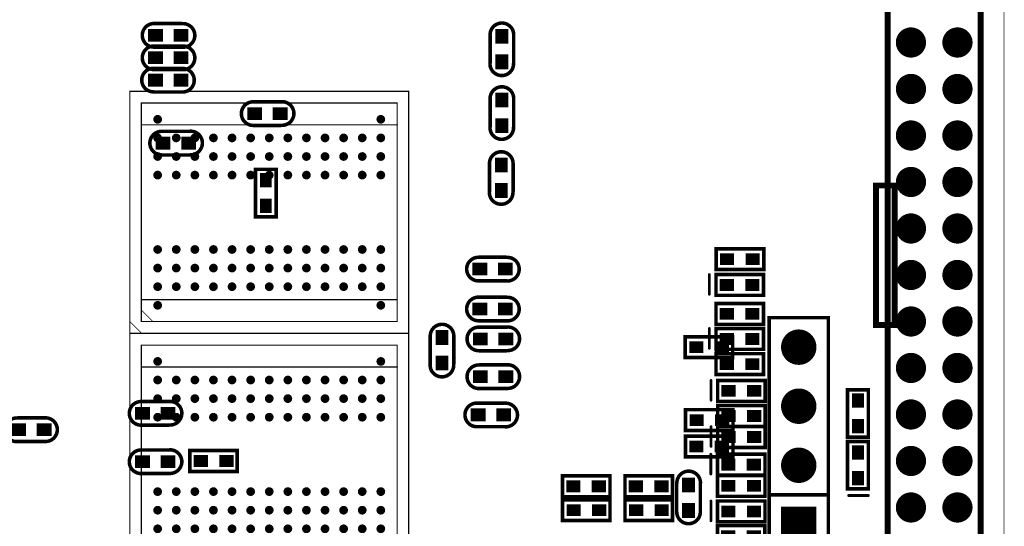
# Model space of a CAD drawing. Extents: x 68 to 180, y 55 to 144.
# Tile 24 of 27: x 138 to 180, y 79 to 101. Entities that reach past the tile are written whole.
import ezdxf

# ---------------------------------------------------------------- set-up
doc = ezdxf.new("R2010")
doc.units = 0
doc.header["$MEASUREMENT"] = 0
doc.layers.get('0').update_dxf_attribs({"linetype": 'CONTINUOUS'})
for name, color, linetype in [('BOARD_OUTLINE_00', 2, 'CONTINUOUS'), ('DRIL_PLTE_THRU_01', 16, 'CONTINUOUS'), ('DRIL_PLTE_THRU_02', 4, 'CONTINUOUS'), ('DRIL_PLTE_THRU_03', 96, 'CONTINUOUS'), ('DRIL_PLTE_THRU_04', 136, 'CONTINUOUS'), ('DRIL_PLTE_THRU_05', 34, 'CONTINUOUS'), ('DRIL_PLTE_THRU_06', 176, 'CONTINUOUS'), ('DRIL_SYMBOL', 2, 'CONTINUOUS'), ('PADS_BOT', 5, 'CONTINUOUS'), ('PADS_INNER', 1, 'CONTINUOUS'), ('PADS_TOP', 1, 'CONTINUOUS'), ('PART_BOT_2DLINE_00', 253, 'CONTINUOUS'), ('PART_TOP_2DLINE_00', 67, 'CONTINUOUS')]:
    doc.layers.add(name, color=color, linetype=linetype)

# ---------------------------------------------------------------- blocks, each defined once
blk = doc.blocks.new('BOARD_5728')
at = {"layer": 'BOARD_OUTLINE_00', "const_width": 0.0254}
blk.add_lwpolyline([(0, -12.664, -0.306685), (1, -11.664), (110.44, -11.664, -0.233627), (111.44, -12.664), (111.44, -92.464, -0.199366), (110.44, -93.464), (1, -93.464, -0.298113), (0, -92.464), (0, -85.073), (12, -85.073), (12, -50.989), (2.337, -50.989), (2.356, -32.194), (0, -32.194)], format="xyb", close=True, dxfattribs=at)
blk = doc.blocks.new('SMOOTH_0$1524')
at = {"const_width": 0.0762}
blk.add_lwpolyline([(-0.0381, 0, 1), (0.0381, 0, 1)], format="xyb", close=True, dxfattribs=at)
blk = doc.blocks.new('PART_BODY_BOT_5731')
at = {"layer": 'PART_BOT_2DLINE_00', "const_width": 0.152}
blk.add_lwpolyline([(-1.028, -0.449), (-1.028, 0.446), (1.015, 0.446), (1.015, -0.449)], close=True, dxfattribs=at)
at = {"layer": 'PART_BOT_2DLINE_00'}
for p in [(-1.028, 0.446), (1.015, 0.446), (-1.028, -0.449), (1.015, -0.449)]:
    blk.add_blockref('SMOOTH_0$1524', p, dxfattribs=at)
blk = doc.blocks.new('DRIL_HOLE_0')
blk.add_lwpolyline([(0, 0, 1), (0, 0, 1)], format="xyb", close=True)
blk = doc.blocks.new('PAD_0')
blk.add_lwpolyline([(0, 0, 1), (0, 0, 1)], format="xyb", close=True)
blk = doc.blocks.new('PAD_1')
at = {"const_width": 0.508}
blk.add_lwpolyline([(-0.305, 0), (0.305, 0)], dxfattribs=at)
blk = doc.blocks.new('STK_BOT_14')
at = {"layer": 'DRIL_PLTE_THRU_01'}
blk.add_blockref('DRIL_HOLE_0', (0, 0), dxfattribs=at)
at = {"layer": 'DRIL_PLTE_THRU_02'}
blk.add_blockref('DRIL_HOLE_0', (0, 0), dxfattribs=at)
at = {"layer": 'DRIL_PLTE_THRU_03'}
blk.add_blockref('DRIL_HOLE_0', (0, 0), dxfattribs=at)
at = {"layer": 'DRIL_PLTE_THRU_04'}
blk.add_blockref('DRIL_HOLE_0', (0, 0), dxfattribs=at)
at = {"layer": 'DRIL_PLTE_THRU_05'}
blk.add_blockref('DRIL_HOLE_0', (0, 0), dxfattribs=at)
at = {"layer": 'DRIL_PLTE_THRU_06'}
blk.add_blockref('DRIL_HOLE_0', (0, 0), dxfattribs=at)
at = {"layer": 'PADS_BOT'}
blk.add_blockref('PAD_1', (0, 0), dxfattribs=at)
at = {"layer": 'PADS_INNER'}
blk.add_blockref('PAD_0', (0, 0), dxfattribs=at)
at = {"layer": 'PADS_TOP'}
blk.add_blockref('PAD_0', (0, 0), dxfattribs=at)
blk = doc.blocks.new('SYM_BOT_14')
for name, p in [('PART_BODY_BOT_5731', (0, 0)), ('STK_BOT_14', (-0.55, 0)), ('STK_BOT_14', (0.55, 0))]:
    blk.add_blockref(name, p)
blk = doc.blocks.new('PART_BOT_7')
blk.add_blockref('SYM_BOT_14', (0, 0))
blk = doc.blocks.new('PART_BOT_8')
blk.add_blockref('SYM_BOT_14', (0, 0))
blk = doc.blocks.new('PART_BODY_TOP_5733')
at = {"layer": 'PART_TOP_2DLINE_00', "const_width": 0.152}
blk.add_lwpolyline([(-1.27, -1.27), (-1.27, 1.27), (8.89, 1.27), (8.89, -1.27)], close=True, dxfattribs=at)
blk.add_lwpolyline([(1.27, -1.27), (1.27, 1.27)], dxfattribs=at)
at = {"layer": 'PART_TOP_2DLINE_00'}
for p in [(-1.27, 1.27), (1.27, 1.27), (8.89, 1.27), (-1.27, -1.27), (1.27, -1.27), (8.89, -1.27)]:
    blk.add_blockref('SMOOTH_0$1524', p, dxfattribs=at)
blk = doc.blocks.new('DRIL_SYMBOL_1$016')
at = {"layer": 'DRIL_SYMBOL', "const_width": 0.0508}
for points in [[(-0.254, 0), (0.254, 0)], [(0, -0.254), (0, 0.254)]]:
    blk.add_lwpolyline(points, dxfattribs=at)
blk = doc.blocks.new('DRIL_HOLE_1$016')
at = {"const_width": 0.508}
blk.add_lwpolyline([(-0.254, 0, 1), (0.254, 0, 1)], format="xyb", close=True, dxfattribs=at)
blk.add_blockref('DRIL_SYMBOL_1$016', (0, 0))
blk = doc.blocks.new('PAD_5')
at = {"const_width": 1.524}
blk.add_lwpolyline([(-0.762, 0), (0.762, 0)], dxfattribs=at)
blk = doc.blocks.new('STK_TOP_18')
at = {"layer": 'DRIL_PLTE_THRU_01'}
blk.add_blockref('DRIL_HOLE_1$016', (0, 0), dxfattribs=at)
at = {"layer": 'DRIL_PLTE_THRU_02'}
blk.add_blockref('DRIL_HOLE_1$016', (0, 0), dxfattribs=at)
at = {"layer": 'DRIL_PLTE_THRU_03'}
blk.add_blockref('DRIL_HOLE_1$016', (0, 0), dxfattribs=at)
at = {"layer": 'DRIL_PLTE_THRU_04'}
blk.add_blockref('DRIL_HOLE_1$016', (0, 0), dxfattribs=at)
at = {"layer": 'DRIL_PLTE_THRU_05'}
blk.add_blockref('DRIL_HOLE_1$016', (0, 0), dxfattribs=at)
at = {"layer": 'DRIL_PLTE_THRU_06'}
blk.add_blockref('DRIL_HOLE_1$016', (0, 0), dxfattribs=at)
at = {"layer": 'PADS_BOT'}
blk.add_blockref('PAD_5', (0, 0), dxfattribs=at)
at = {"layer": 'PADS_INNER'}
blk.add_blockref('PAD_5', (0, 0), dxfattribs=at)
at = {"layer": 'PADS_TOP'}
blk.add_blockref('PAD_5', (0, 0), dxfattribs=at)
blk = doc.blocks.new('PAD_6')
at = {"const_width": 0.762}
blk.add_lwpolyline([(0, -0.381, 1), (0, 0.381, 1)], format="xyb", close=True, dxfattribs=at)
blk = doc.blocks.new('STK_TOP_17')
at = {"layer": 'DRIL_PLTE_THRU_01'}
blk.add_blockref('DRIL_HOLE_1$016', (0, 0), dxfattribs=at)
at = {"layer": 'DRIL_PLTE_THRU_02'}
blk.add_blockref('DRIL_HOLE_1$016', (0, 0), dxfattribs=at)
at = {"layer": 'DRIL_PLTE_THRU_03'}
blk.add_blockref('DRIL_HOLE_1$016', (0, 0), dxfattribs=at)
at = {"layer": 'DRIL_PLTE_THRU_04'}
blk.add_blockref('DRIL_HOLE_1$016', (0, 0), dxfattribs=at)
at = {"layer": 'DRIL_PLTE_THRU_05'}
blk.add_blockref('DRIL_HOLE_1$016', (0, 0), dxfattribs=at)
at = {"layer": 'DRIL_PLTE_THRU_06'}
blk.add_blockref('DRIL_HOLE_1$016', (0, 0), dxfattribs=at)
at = {"layer": 'PADS_BOT'}
blk.add_blockref('PAD_6', (0, 0), dxfattribs=at)
at = {"layer": 'PADS_INNER'}
blk.add_blockref('PAD_6', (0, 0), dxfattribs=at)
at = {"layer": 'PADS_TOP'}
blk.add_blockref('PAD_6', (0, 0), dxfattribs=at)
blk = doc.blocks.new('SYM_TOP_16')
for name, p in [('PART_BODY_TOP_5733', (0, 0)), ('STK_TOP_18', (0, 0)), ('STK_TOP_17', (2.54, 0)), ('STK_TOP_17', (5.08, 0)), ('STK_TOP_17', (7.62, 0))]:
    blk.add_blockref(name, p)
blk = doc.blocks.new('PART_TOP_13')
blk.add_blockref('SYM_TOP_16', (0, 0))
blk = doc.blocks.new('SMOOTH_0$254')
at = {"const_width": 0.127}
blk.add_lwpolyline([(-0.0635, 0, 1), (0.0635, 0, 1)], format="xyb", close=True, dxfattribs=at)
blk = doc.blocks.new('PART_BODY_TOP_5742')
at = {"layer": 'PART_TOP_2DLINE_00', "const_width": 0.254}
for points in [[(-1, 2), (3, 2), (3, -24), (-1, -24)], [(-1.5, -8.15), (-0.7, -8.15), (-0.7, -14.15), (-1.5, -14.15)]]:
    blk.add_lwpolyline(points, close=True, dxfattribs=at)
at = {"layer": 'PART_TOP_2DLINE_00'}
for p in [(-1, 2), (3, 2), (-1.5, -8.15), (-0.7, -8.15), (-1.5, -14.15), (-0.7, -14.15), (-1, -24), (3, -24)]:
    blk.add_blockref('SMOOTH_0$254', p, dxfattribs=at)
blk = doc.blocks.new('DRIL_SYMBOL_0$8')
at = {"layer": 'DRIL_SYMBOL', "const_width": 0.0508}
for points in [[(-0.254, 0), (0.254, 0)], [(0, -0.254), (0, 0.254)]]:
    blk.add_lwpolyline(points, dxfattribs=at)
blk = doc.blocks.new('DRIL_HOLE_0$8')
at = {"const_width": 0.4}
blk.add_lwpolyline([(-0.2, 0, 1), (0.2, 0, 1)], format="xyb", close=True, dxfattribs=at)
blk.add_blockref('DRIL_SYMBOL_0$8', (0, 0))
blk = doc.blocks.new('PAD_11')
at = {"const_width": 0.6}
blk.add_lwpolyline([(0, -0.3, 1), (0, 0.3, 1)], format="xyb", close=True, dxfattribs=at)
blk = doc.blocks.new('PAD_12')
at = {"const_width": 1.2}
blk.add_lwpolyline([(-0.6, 0), (0.6, 0)], dxfattribs=at)
blk = doc.blocks.new('STK_TOP_28')
at = {"layer": 'DRIL_PLTE_THRU_01'}
blk.add_blockref('DRIL_HOLE_0$8', (0, 0), dxfattribs=at)
at = {"layer": 'DRIL_PLTE_THRU_02'}
blk.add_blockref('DRIL_HOLE_0$8', (0, 0), dxfattribs=at)
at = {"layer": 'DRIL_PLTE_THRU_03'}
blk.add_blockref('DRIL_HOLE_0$8', (0, 0), dxfattribs=at)
at = {"layer": 'DRIL_PLTE_THRU_04'}
blk.add_blockref('DRIL_HOLE_0$8', (0, 0), dxfattribs=at)
at = {"layer": 'DRIL_PLTE_THRU_05'}
blk.add_blockref('DRIL_HOLE_0$8', (0, 0), dxfattribs=at)
at = {"layer": 'DRIL_PLTE_THRU_06'}
blk.add_blockref('DRIL_HOLE_0$8', (0, 0), dxfattribs=at)
at = {"layer": 'PADS_BOT'}
blk.add_blockref('PAD_12', (0, 0), dxfattribs=at)
at = {"layer": 'PADS_INNER'}
blk.add_blockref('PAD_11', (0, 0), dxfattribs=at)
at = {"layer": 'PADS_TOP'}
blk.add_blockref('PAD_12', (0, 0), dxfattribs=at)
blk = doc.blocks.new('PAD_13')
at = {"const_width": 0.65}
blk.add_lwpolyline([(0, -0.325, 1), (0, 0.325, 1)], format="xyb", close=True, dxfattribs=at)
blk = doc.blocks.new('STK_TOP_27')
at = {"layer": 'DRIL_PLTE_THRU_01'}
blk.add_blockref('DRIL_HOLE_0$8', (0, 0), dxfattribs=at)
at = {"layer": 'DRIL_PLTE_THRU_02'}
blk.add_blockref('DRIL_HOLE_0$8', (0, 0), dxfattribs=at)
at = {"layer": 'DRIL_PLTE_THRU_03'}
blk.add_blockref('DRIL_HOLE_0$8', (0, 0), dxfattribs=at)
at = {"layer": 'DRIL_PLTE_THRU_04'}
blk.add_blockref('DRIL_HOLE_0$8', (0, 0), dxfattribs=at)
at = {"layer": 'DRIL_PLTE_THRU_05'}
blk.add_blockref('DRIL_HOLE_0$8', (0, 0), dxfattribs=at)
at = {"layer": 'DRIL_PLTE_THRU_06'}
blk.add_blockref('DRIL_HOLE_0$8', (0, 0), dxfattribs=at)
at = {"layer": 'PADS_BOT'}
blk.add_blockref('PAD_13', (0, 0), dxfattribs=at)
at = {"layer": 'PADS_INNER'}
blk.add_blockref('PAD_11', (0, 0), dxfattribs=at)
at = {"layer": 'PADS_TOP'}
blk.add_blockref('PAD_13', (0, 0), dxfattribs=at)
blk = doc.blocks.new('SYM_TOP_25')
for name, p in [('PART_BODY_TOP_5742', (0, 0)), ('STK_TOP_28', (0, 0)), ('STK_TOP_27', (2, 0)), ('STK_TOP_27', (0, -2)), ('STK_TOP_27', (2, -2)), ('STK_TOP_27', (0, -4)), ('STK_TOP_27', (2, -4)), ('STK_TOP_27', (0, -6)), ('STK_TOP_27', (2, -6)), ('STK_TOP_27', (0, -8)), ('STK_TOP_27', (2, -8)), ('STK_TOP_27', (0, -10)), ('STK_TOP_27', (2, -10)), ('STK_TOP_27', (0, -12)), ('STK_TOP_27', (2, -12)), ('STK_TOP_27', (0, -14)), ('STK_TOP_27', (2, -14)), ('STK_TOP_27', (0, -16)), ('STK_TOP_27', (2, -16)), ('STK_TOP_27', (0, -18)), ('STK_TOP_27', (2, -18)), ('STK_TOP_27', (0, -20)), ('STK_TOP_27', (2, -20)), ('STK_TOP_27', (0, -22)), ('STK_TOP_27', (2, -22))]:
    blk.add_blockref(name, p)
blk = doc.blocks.new('PART_TOP_62')
blk.add_blockref('SYM_TOP_25', (0, 0))
blk = doc.blocks.new('PART_BOT_106')
blk.add_blockref('SYM_BOT_14', (0, 0))
blk = doc.blocks.new('PART_BOT_107')
blk.add_blockref('SYM_BOT_14', (0, 0))
blk = doc.blocks.new('PART_BOT_108')
blk.add_blockref('SYM_BOT_14', (0, 0))
blk = doc.blocks.new('PART_BODY_TOP_5731')
at = {"layer": 'PART_TOP_2DLINE_00', "const_width": 0.152}
blk.add_lwpolyline([(-1.028, -0.449), (-1.028, 0.446), (1.015, 0.446), (1.015, -0.449)], close=True, dxfattribs=at)
at = {"layer": 'PART_TOP_2DLINE_00'}
for p in [(-1.028, 0.446), (1.015, 0.446), (-1.028, -0.449), (1.015, -0.449)]:
    blk.add_blockref('SMOOTH_0$1524', p, dxfattribs=at)
blk = doc.blocks.new('STK_TOP_14')
at = {"layer": 'DRIL_PLTE_THRU_01'}
blk.add_blockref('DRIL_HOLE_0', (0, 0), dxfattribs=at)
at = {"layer": 'DRIL_PLTE_THRU_02'}
blk.add_blockref('DRIL_HOLE_0', (0, 0), dxfattribs=at)
at = {"layer": 'DRIL_PLTE_THRU_03'}
blk.add_blockref('DRIL_HOLE_0', (0, 0), dxfattribs=at)
at = {"layer": 'DRIL_PLTE_THRU_04'}
blk.add_blockref('DRIL_HOLE_0', (0, 0), dxfattribs=at)
at = {"layer": 'DRIL_PLTE_THRU_05'}
blk.add_blockref('DRIL_HOLE_0', (0, 0), dxfattribs=at)
at = {"layer": 'DRIL_PLTE_THRU_06'}
blk.add_blockref('DRIL_HOLE_0', (0, 0), dxfattribs=at)
at = {"layer": 'PADS_BOT'}
blk.add_blockref('PAD_0', (0, 0), dxfattribs=at)
at = {"layer": 'PADS_INNER'}
blk.add_blockref('PAD_0', (0, 0), dxfattribs=at)
at = {"layer": 'PADS_TOP'}
blk.add_blockref('PAD_1', (0, 0), dxfattribs=at)
blk = doc.blocks.new('SYM_TOP_14')
for name, p in [('PART_BODY_TOP_5731', (0, 0)), ('STK_TOP_14', (-0.55, 0)), ('STK_TOP_14', (0.55, 0))]:
    blk.add_blockref(name, p)
blk = doc.blocks.new('PART_TOP_109')
blk.add_blockref('SYM_TOP_14', (0, 0))
blk = doc.blocks.new('PART_TOP_110')
blk.add_blockref('SYM_TOP_14', (0, 0))
blk = doc.blocks.new('PART_TOP_112')
blk.add_blockref('SYM_TOP_14', (0, 0))
blk = doc.blocks.new('PART_TOP_113')
blk.add_blockref('SYM_TOP_14', (0, 0))
blk = doc.blocks.new('PART_BODY_BOT_5792')
at = {"layer": 'PART_BOT_2DLINE_00', "const_width": 0.1524}
for points in [[(-0.6096, -0.508, -1), (-0.6096, 0.508)], [(0.633804, 0.502572, -1), (0.633804, -0.513428)]]:
    blk.add_lwpolyline(points, format="xyb", dxfattribs=at)
for points in [[(-0.6096, 0.508), (0.5842, 0.508)], [(-0.5842, -0.508), (0.6096, -0.508)]]:
    blk.add_lwpolyline(points, dxfattribs=at)
at = {"layer": 'PART_BOT_2DLINE_00'}
for p in [(-0.6096, 0.508), (-0.6096, 0.508), (0.5842, 0.508), (0.633804, 0.502572), (-0.6096, -0.508), (-0.5842, -0.508), (0.6096, -0.508), (0.633804, -0.513428)]:
    blk.add_blockref('SMOOTH_0$1524', p, dxfattribs=at)
blk = doc.blocks.new('PAD_79')
at = {"const_width": 0.55}
blk.add_lwpolyline([(-0.3175, 0), (0.3175, 0)], dxfattribs=at)
blk = doc.blocks.new('STK_BOT_110')
at = {"layer": 'DRIL_PLTE_THRU_01'}
blk.add_blockref('DRIL_HOLE_0', (0, 0), dxfattribs=at)
at = {"layer": 'DRIL_PLTE_THRU_02'}
blk.add_blockref('DRIL_HOLE_0', (0, 0), dxfattribs=at)
at = {"layer": 'DRIL_PLTE_THRU_03'}
blk.add_blockref('DRIL_HOLE_0', (0, 0), dxfattribs=at)
at = {"layer": 'DRIL_PLTE_THRU_04'}
blk.add_blockref('DRIL_HOLE_0', (0, 0), dxfattribs=at)
at = {"layer": 'DRIL_PLTE_THRU_05'}
blk.add_blockref('DRIL_HOLE_0', (0, 0), dxfattribs=at)
at = {"layer": 'DRIL_PLTE_THRU_06'}
blk.add_blockref('DRIL_HOLE_0', (0, 0), dxfattribs=at)
at = {"layer": 'PADS_BOT'}
blk.add_blockref('PAD_79', (0, 0), dxfattribs=at)
at = {"layer": 'PADS_INNER'}
blk.add_blockref('PAD_0', (0, 0), dxfattribs=at)
at = {"layer": 'PADS_TOP'}
blk.add_blockref('PAD_0', (0, 0), dxfattribs=at)
blk = doc.blocks.new('SYM_BOT_75')
for name, p in [('PART_BODY_BOT_5792', (0, 0)), ('STK_BOT_110', (-0.55, 0)), ('STK_BOT_110', (0.55, 0))]:
    blk.add_blockref(name, p)
blk = doc.blocks.new('PART_BOT_274')
blk.add_blockref('SYM_BOT_75', (0, 0))
blk = doc.blocks.new('PART_BOT_275')
blk.add_blockref('SYM_BOT_75', (0, 0))
blk = doc.blocks.new('PART_BODY_TOP_5792')
at = {"layer": 'PART_TOP_2DLINE_00', "const_width": 0.1524}
for points in [[(-0.6096, -0.508, -1), (-0.6096, 0.508)], [(0.633804, 0.502572, -1), (0.633804, -0.513428)]]:
    blk.add_lwpolyline(points, format="xyb", dxfattribs=at)
for points in [[(-0.6096, 0.508), (0.5842, 0.508)], [(-0.5842, -0.508), (0.6096, -0.508)]]:
    blk.add_lwpolyline(points, dxfattribs=at)
at = {"layer": 'PART_TOP_2DLINE_00'}
for p in [(-0.6096, 0.508), (-0.6096, 0.508), (0.5842, 0.508), (0.633804, 0.502572), (-0.6096, -0.508), (-0.5842, -0.508), (0.6096, -0.508), (0.633804, -0.513428)]:
    blk.add_blockref('SMOOTH_0$1524', p, dxfattribs=at)
blk = doc.blocks.new('STK_TOP_110')
at = {"layer": 'DRIL_PLTE_THRU_01'}
blk.add_blockref('DRIL_HOLE_0', (0, 0), dxfattribs=at)
at = {"layer": 'DRIL_PLTE_THRU_02'}
blk.add_blockref('DRIL_HOLE_0', (0, 0), dxfattribs=at)
at = {"layer": 'DRIL_PLTE_THRU_03'}
blk.add_blockref('DRIL_HOLE_0', (0, 0), dxfattribs=at)
at = {"layer": 'DRIL_PLTE_THRU_04'}
blk.add_blockref('DRIL_HOLE_0', (0, 0), dxfattribs=at)
at = {"layer": 'DRIL_PLTE_THRU_05'}
blk.add_blockref('DRIL_HOLE_0', (0, 0), dxfattribs=at)
at = {"layer": 'DRIL_PLTE_THRU_06'}
blk.add_blockref('DRIL_HOLE_0', (0, 0), dxfattribs=at)
at = {"layer": 'PADS_BOT'}
blk.add_blockref('PAD_0', (0, 0), dxfattribs=at)
at = {"layer": 'PADS_INNER'}
blk.add_blockref('PAD_0', (0, 0), dxfattribs=at)
at = {"layer": 'PADS_TOP'}
blk.add_blockref('PAD_79', (0, 0), dxfattribs=at)
blk = doc.blocks.new('SYM_TOP_75')
for name, p in [('PART_BODY_TOP_5792', (0, 0)), ('STK_TOP_110', (-0.55, 0)), ('STK_TOP_110', (0.55, 0))]:
    blk.add_blockref(name, p)
blk = doc.blocks.new('PART_TOP_286')
blk.add_blockref('SYM_TOP_75', (0, 0))
blk = doc.blocks.new('PART_TOP_290')
blk.add_blockref('SYM_TOP_75', (0, 0))
blk = doc.blocks.new('PART_TOP_291')
blk.add_blockref('SYM_TOP_75', (0, 0))
blk = doc.blocks.new('PART_BOT_296')
blk.add_blockref('SYM_BOT_75', (0, 0))
blk = doc.blocks.new('PART_BOT_298')
blk.add_blockref('SYM_BOT_75', (0, 0))
blk = doc.blocks.new('PART_BOT_299')
blk.add_blockref('SYM_BOT_75', (0, 0))
blk = doc.blocks.new('PART_TOP_304')
blk.add_blockref('SYM_TOP_75', (0, 0))
blk = doc.blocks.new('PART_TOP_306')
blk.add_blockref('SYM_TOP_75', (0, 0))
blk = doc.blocks.new('PART_TOP_307')
blk.add_blockref('SYM_TOP_75', (0, 0))
blk = doc.blocks.new('PART_BOT_309')
blk.add_blockref('SYM_BOT_75', (0, 0))
blk = doc.blocks.new('PART_TOP_312')
blk.add_blockref('SYM_TOP_75', (0, 0))
blk = doc.blocks.new('PART_TOP_313')
blk.add_blockref('SYM_TOP_75', (0, 0))
blk = doc.blocks.new('PART_TOP_314')
blk.add_blockref('SYM_TOP_75', (0, 0))
blk = doc.blocks.new('PART_TOP_317')
blk.add_blockref('SYM_TOP_75', (0, 0))
blk = doc.blocks.new('PART_BOT_323')
blk.add_blockref('SYM_BOT_75', (0, 0))
blk = doc.blocks.new('PART_TOP_412')
blk.add_blockref('SYM_TOP_75', (0, 0))
blk = doc.blocks.new('SMOOTH_0$0508')
at = {"const_width": 0.0254}
blk.add_lwpolyline([(-0.0127, 0, 1), (0.0127, 0, 1)], format="xyb", close=True, dxfattribs=at)
blk = doc.blocks.new('SMOOTH_0$0254')
at = {"const_width": 0.0127}
blk.add_lwpolyline([(-0.00635, 0, 1), (0.00635, 0, 1)], format="xyb", close=True, dxfattribs=at)
blk = doc.blocks.new('PART_BODY_TOP_5729')
at = {"layer": 'PART_TOP_2DLINE_00', "const_width": 0.0508}
for points in [[(5.2, -6), (-5.2, -6), (-5.2, 6), (5.2, 6)], [(4.7, -5.5), (-4.7, -5.5), (-4.7, 5.5), (4.7, 5.5)]]:
    blk.add_lwpolyline(points, close=True, dxfattribs=at)
at = {"layer": 'PART_TOP_2DLINE_00'}
for points, const_width in [([(-4.712, 5.982), (-5.194, 5.499)], 0.0254), ([(-4.204, 5.499), (-4.686, 5.016)], 0.0254), ([(-3.759, 5.486), (-3.759, -5.486)], 0.0508), ([(3.759, 5.512), (3.759, -5.512)], 0.0508)]:
    blk.add_lwpolyline(points, dxfattribs=dict(at, const_width=const_width))
for name, p in [('SMOOTH_0$0508', (-5.2, 6)), ('SMOOTH_0$0254', (-4.712, 5.982)), ('SMOOTH_0$0508', (5.2, 6)), ('SMOOTH_0$0254', (-5.194, 5.499)), ('SMOOTH_0$0508', (-4.7, 5.5)), ('SMOOTH_0$0254', (-4.204, 5.499)), ('SMOOTH_0$0508', (-3.759, 5.486)), ('SMOOTH_0$0508', (3.759, 5.512)), ('SMOOTH_0$0508', (4.7, 5.5)), ('SMOOTH_0$0254', (-4.686, 5.016)), ('SMOOTH_0$0508', (-4.7, -5.5)), ('SMOOTH_0$0508', (-3.759, -5.486)), ('SMOOTH_0$0508', (3.759, -5.512)), ('SMOOTH_0$0508', (4.7, -5.5)), ('SMOOTH_0$0508', (-5.2, -6)), ('SMOOTH_0$0508', (5.2, -6))]:
    blk.add_blockref(name, p, dxfattribs=at)
blk = doc.blocks.new('PAD_80')
at = {"const_width": 0.187325}
blk.add_lwpolyline([(0, -0.093662, 1), (0, 0.093662, 1)], format="xyb", close=True, dxfattribs=at)
blk = doc.blocks.new('STK_TOP_12')
at = {"layer": 'DRIL_PLTE_THRU_01'}
blk.add_blockref('DRIL_HOLE_0', (0, 0), dxfattribs=at)
at = {"layer": 'DRIL_PLTE_THRU_02'}
blk.add_blockref('DRIL_HOLE_0', (0, 0), dxfattribs=at)
at = {"layer": 'DRIL_PLTE_THRU_03'}
blk.add_blockref('DRIL_HOLE_0', (0, 0), dxfattribs=at)
at = {"layer": 'DRIL_PLTE_THRU_04'}
blk.add_blockref('DRIL_HOLE_0', (0, 0), dxfattribs=at)
at = {"layer": 'DRIL_PLTE_THRU_05'}
blk.add_blockref('DRIL_HOLE_0', (0, 0), dxfattribs=at)
at = {"layer": 'DRIL_PLTE_THRU_06'}
blk.add_blockref('DRIL_HOLE_0', (0, 0), dxfattribs=at)
at = {"layer": 'PADS_BOT'}
blk.add_blockref('PAD_0', (0, 0), dxfattribs=at)
at = {"layer": 'PADS_INNER'}
blk.add_blockref('PAD_0', (0, 0), dxfattribs=at)
at = {"layer": 'PADS_TOP'}
blk.add_blockref('PAD_80', (0, 0), dxfattribs=at)
blk = doc.blocks.new('SYM_TOP_12')
for name, p in [('PART_BODY_TOP_5729', (0, 0)), ('STK_TOP_12', (-4, 4.8)), ('STK_TOP_12', (-3.2, 4.8)), ('STK_TOP_12', (-2.4, 4.8)), ('STK_TOP_12', (-1.6, 4.8)), ('STK_TOP_12', (1.6, 4.8)), ('STK_TOP_12', (2.4, 4.8)), ('STK_TOP_12', (3.2, 4.8)), ('STK_TOP_12', (4, 4.8)), ('STK_TOP_12', (-3.2, 4)), ('STK_TOP_12', (-2.4, 4)), ('STK_TOP_12', (-1.6, 4)), ('STK_TOP_12', (1.6, 4)), ('STK_TOP_12', (2.4, 4)), ('STK_TOP_12', (3.2, 4)), ('STK_TOP_12', (-3.2, 3.2)), ('STK_TOP_12', (-2.4, 3.2)), ('STK_TOP_12', (-1.6, 3.2)), ('STK_TOP_12', (1.6, 3.2)), ('STK_TOP_12', (2.4, 3.2)), ('STK_TOP_12', (3.2, 3.2)), ('STK_TOP_12', (-3.2, 2.4)), ('STK_TOP_12', (-2.4, 2.4)), ('STK_TOP_12', (-1.6, 2.4)), ('STK_TOP_12', (1.6, 2.4)), ('STK_TOP_12', (2.4, 2.4)), ('STK_TOP_12', (3.2, 2.4)), ('STK_TOP_12', (-3.2, 1.6)), ('STK_TOP_12', (-2.4, 1.6)), ('STK_TOP_12', (-1.6, 1.6)), ('STK_TOP_12', (1.6, 1.6)), ('STK_TOP_12', (2.4, 1.6)), ('STK_TOP_12', (3.2, 1.6)), ('STK_TOP_12', (-3.2, 0.8)), ('STK_TOP_12', (-2.4, 0.8)), ('STK_TOP_12', (-1.6, 0.8)), ('STK_TOP_12', (1.6, 0.8)), ('STK_TOP_12', (2.4, 0.8)), ('STK_TOP_12', (3.2, 0.8)), ('STK_TOP_12', (-3.2, 0)), ('STK_TOP_12', (-2.4, 0)), ('STK_TOP_12', (-1.6, 0)), ('STK_TOP_12', (1.6, 0)), ('STK_TOP_12', (2.4, 0)), ('STK_TOP_12', (3.2, 0)), ('STK_TOP_12', (-3.2, -0.8)), ('STK_TOP_12', (-2.4, -0.8)), ('STK_TOP_12', (-1.6, -0.8)), ('STK_TOP_12', (1.6, -0.8)), ('STK_TOP_12', (2.4, -0.8)), ('STK_TOP_12', (3.2, -0.8)), ('STK_TOP_12', (-3.2, -1.6)), ('STK_TOP_12', (-2.4, -1.6)), ('STK_TOP_12', (-1.6, -1.6)), ('STK_TOP_12', (1.6, -1.6)), ('STK_TOP_12', (2.4, -1.6)), ('STK_TOP_12', (3.2, -1.6)), ('STK_TOP_12', (-3.2, -2.4)), ('STK_TOP_12', (-2.4, -2.4)), ('STK_TOP_12', (-1.6, -2.4)), ('STK_TOP_12', (1.6, -2.4)), ('STK_TOP_12', (2.4, -2.4)), ('STK_TOP_12', (3.2, -2.4)), ('STK_TOP_12', (-3.2, -3.2)), ('STK_TOP_12', (-2.4, -3.2)), ('STK_TOP_12', (-1.6, -3.2)), ('STK_TOP_12', (1.6, -3.2)), ('STK_TOP_12', (2.4, -3.2)), ('STK_TOP_12', (3.2, -3.2)), ('STK_TOP_12', (-3.2, -4)), ('STK_TOP_12', (-2.4, -4)), ('STK_TOP_12', (-1.6, -4)), ('STK_TOP_12', (1.6, -4)), ('STK_TOP_12', (2.4, -4)), ('STK_TOP_12', (3.2, -4)), ('STK_TOP_12', (-4, -4.8)), ('STK_TOP_12', (-3.2, -4.8)), ('STK_TOP_12', (-2.4, -4.8)), ('STK_TOP_12', (-1.6, -4.8)), ('STK_TOP_12', (1.6, -4.8)), ('STK_TOP_12', (2.4, -4.8)), ('STK_TOP_12', (3.2, -4.8)), ('STK_TOP_12', (4, -4.8))]:
    blk.add_blockref(name, p)
blk = doc.blocks.new('PART_TOP_446')
blk.add_blockref('SYM_TOP_12', (0, 0))
blk = doc.blocks.new('PART_TOP_447')
blk.add_blockref('SYM_TOP_12', (0, 0))
blk = doc.blocks.new('PART_TOP_503')
blk.add_blockref('SYM_TOP_14', (0, 0))
blk = doc.blocks.new('PART_TOP_504')
blk.add_blockref('SYM_TOP_14', (0, 0))
blk = doc.blocks.new('PART_BOT_505')
blk.add_blockref('SYM_BOT_14', (0, 0))
blk = doc.blocks.new('PART_TOP_506')
blk.add_blockref('SYM_TOP_14', (0, 0))
blk = doc.blocks.new('PART_TOP_507')
blk.add_blockref('SYM_TOP_14', (0, 0))
blk = doc.blocks.new('PART_TOP_508')
blk.add_blockref('SYM_TOP_14', (0, 0))
blk = doc.blocks.new('PART_TOP_509')
blk.add_blockref('SYM_TOP_14', (0, 0))
blk = doc.blocks.new('SMOOTH_0$12')
at = {"const_width": 0.06}
blk.add_lwpolyline([(-0.03, 0, 1), (0.03, 0, 1)], format="xyb", close=True, dxfattribs=at)
blk = doc.blocks.new('PART_BODY_TOP_5803')
at = {"layer": 'PART_TOP_2DLINE_00', "const_width": 0.152}
blk.add_lwpolyline([(-1.028, -0.449), (-1.028, 0.446), (1.015, 0.446), (1.015, -0.449)], close=True, dxfattribs=at)
at = {"layer": 'PART_TOP_2DLINE_00', "const_width": 0.12}
blk.add_lwpolyline([(1.3, -0.45), (1.3, 0.4)], dxfattribs=at)
at = {"layer": 'PART_TOP_2DLINE_00'}
for name, p in [('SMOOTH_0$1524', (-1.028, 0.446)), ('SMOOTH_0$1524', (1.015, 0.446)), ('SMOOTH_0$12', (1.3, 0.4)), ('SMOOTH_0$1524', (-1.028, -0.449)), ('SMOOTH_0$1524', (1.015, -0.449)), ('SMOOTH_0$12', (1.3, -0.45))]:
    blk.add_blockref(name, p, dxfattribs=at)
blk = doc.blocks.new('SYM_TOP_86')
for name, p in [('PART_BODY_TOP_5803', (0, 0)), ('STK_TOP_14', (-0.55, 0)), ('STK_TOP_14', (0.55, 0))]:
    blk.add_blockref(name, p)
blk = doc.blocks.new('PART_TOP_559')
blk.add_blockref('SYM_TOP_86', (0, 0))
blk = doc.blocks.new('PART_TOP_560')
blk.add_blockref('SYM_TOP_86', (0, 0))
blk = doc.blocks.new('PART_BODY_BOT_5803')
at = {"layer": 'PART_BOT_2DLINE_00', "const_width": 0.152}
blk.add_lwpolyline([(-1.028, -0.449), (-1.028, 0.446), (1.015, 0.446), (1.015, -0.449)], close=True, dxfattribs=at)
at = {"layer": 'PART_BOT_2DLINE_00', "const_width": 0.12}
blk.add_lwpolyline([(1.3, -0.45), (1.3, 0.4)], dxfattribs=at)
at = {"layer": 'PART_BOT_2DLINE_00'}
for name, p in [('SMOOTH_0$1524', (-1.028, 0.446)), ('SMOOTH_0$1524', (1.015, 0.446)), ('SMOOTH_0$12', (1.3, 0.4)), ('SMOOTH_0$1524', (-1.028, -0.449)), ('SMOOTH_0$1524', (1.015, -0.449)), ('SMOOTH_0$12', (1.3, -0.45))]:
    blk.add_blockref(name, p, dxfattribs=at)
blk = doc.blocks.new('SYM_BOT_86')
for name, p in [('PART_BODY_BOT_5803', (0, 0)), ('STK_BOT_14', (-0.55, 0)), ('STK_BOT_14', (0.55, 0))]:
    blk.add_blockref(name, p)
blk = doc.blocks.new('PART_BOT_561')
blk.add_blockref('SYM_BOT_86', (0, 0))
blk = doc.blocks.new('PART_TOP_562')
blk.add_blockref('SYM_TOP_86', (0, 0))
blk = doc.blocks.new('PART_TOP_563')
blk.add_blockref('SYM_TOP_86', (0, 0))
blk = doc.blocks.new('PART_TOP_564')
blk.add_blockref('SYM_TOP_86', (0, 0))
blk = doc.blocks.new('PART_TOP_565')
blk.add_blockref('SYM_TOP_86', (0, 0))

msp = doc.modelspace()

# ---------------------------------------------------------------- block references
for name, p in [('BOARD_5728', (68.472, 149.435)), ('PART_TOP_62', (175.909, 101.989)), ('PART_TOP_286', (143.961, 100.298)), ('PART_TOP_290', (143.961, 99.332)), ('PART_TOP_306', (157.915, 90.243)), ('PART_TOP_312', (157.915, 88.527)), ('PART_TOP_307', (157.841, 83.971)), ('PART_TOP_110', (161.95, 79.874)), ('PART_TOP_113', (164.638, 79.874))]:
    msp.add_blockref(name, p)
for name, p, rotation in [('PART_TOP_314', (158.312, 99.709), 270), ('PART_TOP_317', (143.961, 98.367), 180), ('PART_TOP_447', (148.304, 92.685), 90), ('PART_TOP_313', (158.312, 96.966), 270), ('PART_TOP_304', (158.286, 94.172), 270), ('PART_TOP_508', (168.548, 90.667), 180), ('PART_TOP_564', (168.536, 89.557), 180), ('PART_TOP_507', (168.536, 88.314), 180), ('PART_TOP_13', (171.082, 79.264), 90), ('PART_TOP_291', (155.737, 86.749), 270), ('PART_TOP_563', (168.536, 87.237), 180), ('PART_TOP_446', (148.304, 82.271), 90), ('PART_TOP_503', (168.536, 86.156), 180), ('PART_TOP_559', (168.611, 85.002), 180), ('PART_TOP_504', (168.611, 83.925), 180), ('PART_TOP_560', (168.611, 83.017), 180), ('PART_TOP_562', (168.6, 81.829), 180), ('PART_TOP_109', (161.936, 80.898), 180), ('PART_TOP_112', (164.625, 80.898), 180), ('PART_TOP_412', (166.341, 80.409), 90), ('PART_TOP_506', (168.604, 80.916), 180), ('PART_TOP_565', (168.604, 79.816), 180), ('PART_TOP_509', (168.599, 78.754), 180)]:
    msp.add_blockref(name, p, dxfattribs=dict(rotation=rotation))
at = {"xscale": -1}
for name, p, rotation in [('PART_BOT_323', (148.223, 96.93), 180), ('PART_BOT_274', (144.286, 95.66), 180), ('PART_BOT_7', (148.16, 93.516), 270), ('PART_BOT_309', (157.931, 87.238), 180), ('PART_BOT_106', (167.227, 86.882), 180), ('PART_BOT_275', (157.931, 85.612), 180), ('PART_BOT_505', (173.628, 84.037), 270), ('PART_BOT_298', (143.402, 84.037), 180), ('PART_BOT_107', (167.241, 83.744), 180), ('PART_BOT_561', (173.628, 81.802), 90), ('PART_BOT_299', (143.402, 81.955), 180), ('PART_BOT_8', (145.912, 81.986), 180)]:
    msp.add_blockref(name, p, dxfattribs=dict(at, rotation=rotation))
for name, p in [('PART_BOT_296', (138.071, 83.335)), ('PART_BOT_108', (167.227, 82.612))]:
    msp.add_blockref(name, p, dxfattribs=at)

doc.saveas('drawing.dxf')
